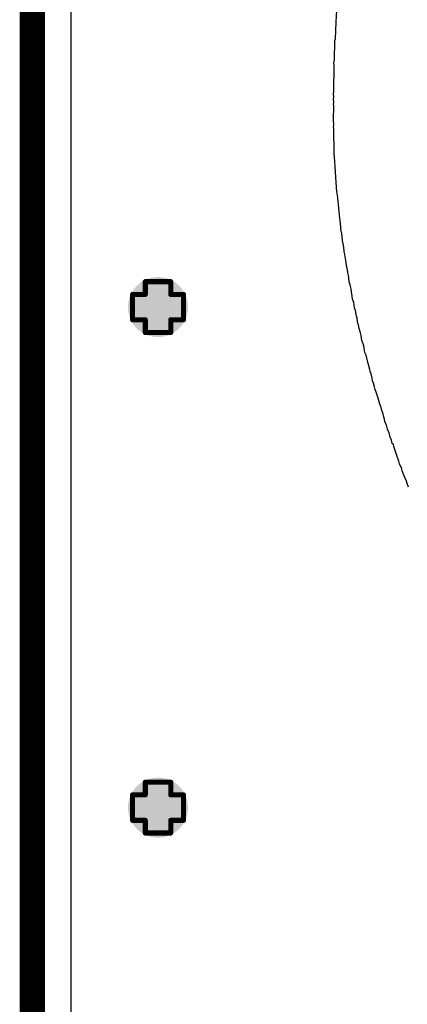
# Model space of a CAD drawing. Header units: inches. Extents: x -0.1 to 10.2, y 0 to 6.5.
# Tile 2 of 95: x -0.005 to 0.147, y 0.415 to 0.802. Entities that reach past the tile are written whole.
import ezdxf

# ---------------------------------------------------------------- set-up
doc = ezdxf.new("R2010")
doc.units = ezdxf.units.IN
doc.header["$MEASUREMENT"] = 0
for name, color, linetype in [('Board Outline', 216, 'Continuous'), ('Bottom Layer', 5, 'Continuous'), ('Drill Drawing', 1, 'Continuous'), ('Top Layer', 1, 'Continuous'), ('Top Overlay', 2, 'Continuous'), ('Via Holes', 16, 'Continuous')]:
    doc.layers.add(name, color=color, linetype=linetype)

msp = doc.modelspace()

# ---------------------------------------------------------------- hatches: boundary and pattern name
at = {"layer": 'Bottom Layer'}
h = msp.add_hatch(color=5, dxfattribs=at)
edge = h.paths.add_edge_path()
edge.add_arc((0.04937, 0.68898), 0.01181, 0, 360)
h = msp.add_hatch(color=5, dxfattribs=at)
edge = h.paths.add_edge_path()
edge.add_arc((0.04937, 0.49213), 0.01181, 0, 360)
at = {"layer": 'Top Layer'}
h = msp.add_hatch(color=1, dxfattribs=at)
edge = h.paths.add_edge_path()
edge.add_arc((0.04937, 0.68898), 0.01181, 0, 360)
h = msp.add_hatch(color=1, dxfattribs=at)
edge = h.paths.add_edge_path()
edge.add_arc((0.04937, 0.49213), 0.01181, 0, 360)
at = {"layer": 'Via Holes'}
h = msp.add_hatch(color=7, dxfattribs=at)
edge = h.paths.add_edge_path()
edge.add_arc((0.04937, 0.68898), 0.00591, 0, 360)
h = msp.add_hatch(color=7, dxfattribs=at)
edge = h.paths.add_edge_path()
edge.add_arc((0.04937, 0.49213), 0.00591, 0, 360)

# ---------------------------------------------------------------- linework, layer by layer
at = {"layer": 'Board Outline', "const_width": 0.01}
msp.add_lwpolyline([(0, 0), (0, 4.33071)], dxfattribs=at)
at = {"layer": 'Bottom Layer'}
msp.add_line((0.01529, 0.33465), (0.01529, 2.83), dxfattribs=at)
at = {"layer": 'Drill Drawing', "const_width": 0.002}
for points in [[(0.04437, 0.69398), (0.04437, 0.69898)], [(0.04437, 0.69898), (0.05437, 0.69898)], [(0.05437, 0.69398), (0.05437, 0.69898)], [(0.03937, 0.68398), (0.03937, 0.69398)], [(0.03937, 0.69398), (0.04437, 0.69398)], [(0.05437, 0.69398), (0.05937, 0.69398)], [(0.05937, 0.68398), (0.05937, 0.69398)], [(0.03937, 0.68398), (0.04437, 0.68398)], [(0.04437, 0.67898), (0.04437, 0.68398)], [(0.05437, 0.68398), (0.05937, 0.68398)], [(0.05437, 0.67898), (0.05437, 0.68398)], [(0.04437, 0.67898), (0.05437, 0.67898)], [(0.04437, 0.49713), (0.04437, 0.50213)], [(0.04437, 0.50213), (0.05437, 0.50213)], [(0.05437, 0.49713), (0.05437, 0.50213)], [(0.03937, 0.48713), (0.03937, 0.49713)], [(0.03937, 0.49713), (0.04437, 0.49713)], [(0.05437, 0.49713), (0.05937, 0.49713)], [(0.05937, 0.48713), (0.05937, 0.49713)], [(0.03937, 0.48713), (0.04437, 0.48713)], [(0.04437, 0.48213), (0.04437, 0.48713)], [(0.05437, 0.48713), (0.05937, 0.48713)], [(0.05437, 0.48213), (0.05437, 0.48713)], [(0.04437, 0.48213), (0.05437, 0.48213)]]:
    msp.add_lwpolyline(points, dxfattribs=at)
at = {"layer": 'Drill Drawing', "const_width": 0.001}
for points in [[(0.04387, 0.69898, 1), (0.04487, 0.69898, 1)], [(0.04387, 0.69898, 1), (0.04487, 0.69898, 1)], [(0.05387, 0.69898, 1), (0.05487, 0.69898, 1)], [(0.05387, 0.69898, 1), (0.05487, 0.69898, 1)], [(0.03887, 0.69398, 1), (0.03987, 0.69398, 1)], [(0.03887, 0.69398, 1), (0.03987, 0.69398, 1)], [(0.04387, 0.69398, 1), (0.04487, 0.69398, 1)], [(0.04387, 0.69398, 1), (0.04487, 0.69398, 1)], [(0.05387, 0.69398, 1), (0.05487, 0.69398, 1)], [(0.05387, 0.69398, 1), (0.05487, 0.69398, 1)], [(0.05887, 0.69398, 1), (0.05987, 0.69398, 1)], [(0.05887, 0.69398, 1), (0.05987, 0.69398, 1)], [(0.03887, 0.68398, 1), (0.03987, 0.68398, 1)], [(0.03887, 0.68398, 1), (0.03987, 0.68398, 1)], [(0.04387, 0.68398, 1), (0.04487, 0.68398, 1)], [(0.04387, 0.68398, 1), (0.04487, 0.68398, 1)], [(0.05387, 0.68398, 1), (0.05487, 0.68398, 1)], [(0.05387, 0.68398, 1), (0.05487, 0.68398, 1)], [(0.05887, 0.68398, 1), (0.05987, 0.68398, 1)], [(0.05887, 0.68398, 1), (0.05987, 0.68398, 1)], [(0.04387, 0.67898, 1), (0.04487, 0.67898, 1)], [(0.04387, 0.67898, 1), (0.04487, 0.67898, 1)], [(0.05387, 0.67898, 1), (0.05487, 0.67898, 1)], [(0.05387, 0.67898, 1), (0.05487, 0.67898, 1)], [(0.04387, 0.50213, 1), (0.04487, 0.50213, 1)], [(0.04387, 0.50213, 1), (0.04487, 0.50213, 1)], [(0.05387, 0.50213, 1), (0.05487, 0.50213, 1)], [(0.05387, 0.50213, 1), (0.05487, 0.50213, 1)], [(0.03887, 0.49713, 1), (0.03987, 0.49713, 1)], [(0.03887, 0.49713, 1), (0.03987, 0.49713, 1)], [(0.04387, 0.49713, 1), (0.04487, 0.49713, 1)], [(0.04387, 0.49713, 1), (0.04487, 0.49713, 1)], [(0.05387, 0.49713, 1), (0.05487, 0.49713, 1)], [(0.05387, 0.49713, 1), (0.05487, 0.49713, 1)], [(0.05887, 0.49713, 1), (0.05987, 0.49713, 1)], [(0.05887, 0.49713, 1), (0.05987, 0.49713, 1)], [(0.03887, 0.48713, 1), (0.03987, 0.48713, 1)], [(0.03887, 0.48713, 1), (0.03987, 0.48713, 1)], [(0.04387, 0.48713, 1), (0.04487, 0.48713, 1)], [(0.04387, 0.48713, 1), (0.04487, 0.48713, 1)], [(0.05387, 0.48713, 1), (0.05487, 0.48713, 1)], [(0.05387, 0.48713, 1), (0.05487, 0.48713, 1)], [(0.05887, 0.48713, 1), (0.05987, 0.48713, 1)], [(0.05887, 0.48713, 1), (0.05987, 0.48713, 1)], [(0.04387, 0.48213, 1), (0.04487, 0.48213, 1)], [(0.04387, 0.48213, 1), (0.04487, 0.48213, 1)], [(0.05387, 0.48213, 1), (0.05487, 0.48213, 1)], [(0.05387, 0.48213, 1), (0.05487, 0.48213, 1)]]:
    msp.add_lwpolyline(points, format="xyb", close=True, dxfattribs=at)
at = {"layer": 'Top Layer'}
msp.add_line((0.01529, 0.33465), (0.01529, 1.45953), dxfattribs=at)
at = {"layer": 'Top Overlay'}
for p, q in [((0.11946, 0.80098), (0.11967, 0.80573)), ((0.11915, 0.79447), (0.11946, 0.80098)), ((0.11874, 0.786), (0.11894, 0.79385)), ((0.11894, 0.79385), (0.11915, 0.79447)), ((0.11853, 0.78538), (0.11874, 0.786)), ((0.11863, 0.78403), (0.11853, 0.78538)), ((0.11853, 0.7736), (0.11863, 0.78403)), ((0.11832, 0.77298), (0.11853, 0.7736)), ((0.11853, 0.77153), (0.11832, 0.77298)), ((0.11832, 0.77091), (0.11853, 0.77153)), ((0.11853, 0.76946), (0.11832, 0.77091)), ((0.11832, 0.76884), (0.11853, 0.76946)), ((0.11843, 0.76812), (0.11832, 0.76884)), ((0.11832, 0.76264), (0.11843, 0.76812)), ((0.11853, 0.76058), (0.11832, 0.76264)), ((0.11832, 0.75996), (0.11853, 0.76058)), ((0.11843, 0.75903), (0.11832, 0.75996)), ((0.11863, 0.74952), (0.11843, 0.75903)), ((0.11884, 0.74621), (0.11863, 0.74952)), ((0.11905, 0.74415), (0.11884, 0.74621)), ((0.11946, 0.73815), (0.11905, 0.74415)), ((0.11967, 0.73423), (0.11946, 0.73815)), ((0.11987, 0.73319), (0.11967, 0.73423)), ((0.12039, 0.72792), (0.11987, 0.73319)), ((0.1207, 0.72513), (0.12039, 0.72792)), ((0.12091, 0.72286), (0.1207, 0.72513)), ((0.12111, 0.72203), (0.12091, 0.72286)), ((0.12142, 0.71862), (0.12111, 0.72203)), ((0.12163, 0.718), (0.12142, 0.71862)), ((0.12184, 0.71511), (0.12163, 0.718)), ((0.12204, 0.71449), (0.12184, 0.71511)), ((0.12235, 0.71253), (0.12204, 0.71449)), ((0.12256, 0.71088), (0.12235, 0.71253)), ((0.12277, 0.70964), (0.12256, 0.71088)), ((0.12339, 0.70654), (0.12277, 0.70964)), ((0.12359, 0.70468), (0.12339, 0.70654)), ((0.1238, 0.70344), (0.12359, 0.70468)), ((0.12401, 0.70261), (0.1238, 0.70344)), ((0.12421, 0.70158), (0.12401, 0.70261)), ((0.12452, 0.69899), (0.12421, 0.70158)), ((0.12473, 0.69817), (0.12452, 0.69899)), ((0.12504, 0.69724), (0.12473, 0.69817)), ((0.12525, 0.6962), (0.12504, 0.69724)), ((0.12545, 0.69496), (0.12525, 0.6962)), ((0.12566, 0.69331), (0.12545, 0.69496)), ((0.12587, 0.69207), (0.12566, 0.69331)), ((0.12638, 0.69073), (0.12587, 0.69207)), ((0.12659, 0.68866), (0.12638, 0.69073)), ((0.127, 0.68763), (0.12659, 0.68866)), ((0.12721, 0.68618), (0.127, 0.68763)), ((0.12742, 0.68535), (0.12721, 0.68618)), ((0.12762, 0.68473), (0.12742, 0.68535)), ((0.12783, 0.68308), (0.12762, 0.68473)), ((0.12824, 0.68205), (0.12783, 0.68308)), ((0.12845, 0.6806), (0.12824, 0.68205)), ((0.12897, 0.67884), (0.12845, 0.6806)), ((0.12917, 0.67781), (0.12897, 0.67884)), ((0.12948, 0.67585), (0.12917, 0.67781)), ((0.13, 0.6745), (0.12948, 0.67585)), ((0.13021, 0.67368), (0.13, 0.6745)), ((0.13052, 0.67192), (0.13021, 0.67368)), ((0.13072, 0.67109), (0.13052, 0.67192)), ((0.13114, 0.67006), (0.13072, 0.67109)), ((0.13196, 0.66675), (0.13114, 0.67006)), ((0.13258, 0.66448), (0.13196, 0.66675)), ((0.13279, 0.66365), (0.13258, 0.66448)), ((0.1331, 0.66272), (0.13279, 0.66365)), ((0.13351, 0.66107), (0.1331, 0.66272)), ((0.13372, 0.66004), (0.13351, 0.66107)), ((0.13413, 0.659), (0.13372, 0.66004)), ((0.13444, 0.65766), (0.13413, 0.659)), ((0.13475, 0.65652), (0.13444, 0.65766)), ((0.13527, 0.65518), (0.13475, 0.65652)), ((0.13589, 0.65311), (0.13527, 0.65518)), ((0.1363, 0.65167), (0.13589, 0.65311)), ((0.13651, 0.65084), (0.1363, 0.65167)), ((0.13703, 0.6495), (0.13651, 0.65084)), ((0.13734, 0.64836), (0.13703, 0.6495)), ((0.13785, 0.64702), (0.13734, 0.64836)), ((0.13806, 0.64619), (0.13785, 0.64702)), ((0.13837, 0.64485), (0.13806, 0.64619)), ((0.13858, 0.64402), (0.13837, 0.64485)), ((0.1392, 0.64257), (0.13858, 0.64402)), ((0.13961, 0.64092), (0.1392, 0.64257)), ((0.14023, 0.63947), (0.13961, 0.64092)), ((0.14064, 0.63782), (0.14023, 0.63947)), ((0.14116, 0.63668), (0.14064, 0.63782)), ((0.14147, 0.63534), (0.14116, 0.63668)), ((0.14188, 0.63493), (0.14147, 0.63534)), ((0.14209, 0.6341), (0.14188, 0.63493)), ((0.1424, 0.63296), (0.14209, 0.6341)), ((0.14312, 0.631), (0.1424, 0.63296)), ((0.14333, 0.63017), (0.14312, 0.631)), ((0.14405, 0.62842), (0.14333, 0.63017)), ((0.14436, 0.62728), (0.14405, 0.62842)), ((0.14519, 0.62542), (0.14436, 0.62728)), ((0.1454, 0.62459), (0.14519, 0.62542)), ((0.14643, 0.62191), (0.1454, 0.62459)), ((0.14705, 0.62046), (0.14643, 0.62191)), ((0.14726, 0.61964), (0.14705, 0.62046)), ((0.14788, 0.61819), (0.14726, 0.61964))]:
    msp.add_line(p, q, dxfattribs=at)

doc.saveas('drawing.dxf')
